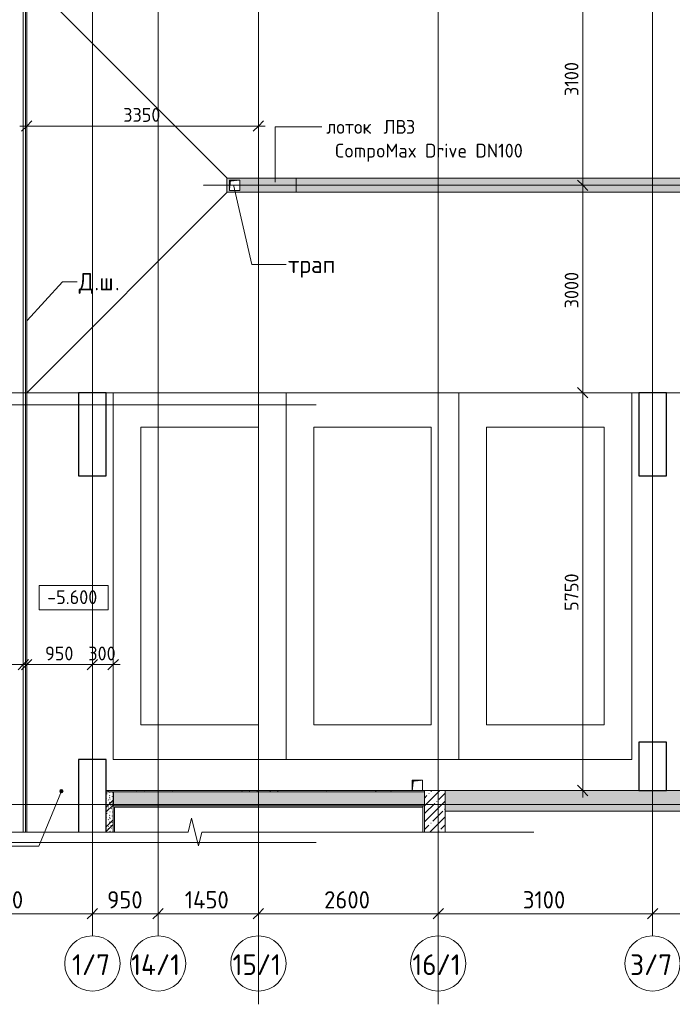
# Model space of a CAD drawing. Header units: millimetres. Extents: x 25420 to 100191, y -10965 to 131188.
# Tile 14 of 53: x 31548 to 40986, y 49359 to 63593. Entities that reach past the tile are written whole.
import ezdxf

# ---------------------------------------------------------------- set-up
doc = ezdxf.new("R2010")
doc.units = ezdxf.units.MM
for name, pattern in [('3_ Штрих_ 1 х 1 мм', [2, 1, -1]), ('4_ Штрихпунктир_ 10 х 2 мм', [14, 10, -2, 0, -2]), ('4_ Штрихпунктир_ 5 х 2 мм', [9, 5, -2, 0, -2])]:
    doc.linetypes.add(name, pattern=pattern)
for name, color, linetype, lineweight in [('A-ANNO-DIMS', 7, 'Continuous', 5), ('A-ANNO-DIMS-100', 7, 'Continuous', 5), ('A-DETL', 7, 'Continuous', 25), ('A-DETL-GENF', 7, 'Continuous', 13), ('A-FLOR', 7, 'Continuous', 13), ('A-GENM', 7, 'Continuous', 13), ('A-WALL', 7, 'Continuous', 13), ('A-WALL-PATT', 7, 'Continuous', 13), ('C-PRKG', 7, 'Continuous', 13), ('G-ANNO-DIMS', 7, 'Continuous', 5), ('G-ANNO-TEXT', 7, 'Continuous', 5), ('I-WALL', 7, 'Continuous', 13), ('M-EQPM', 7, 'Continuous', 13), ('S-COLS', 7, 'Continuous', 25), ('S-GRID', 7, 'Continuous', 5), ('S-GRID-IDEN', 7, 'Continuous', 5)]:
    doc.layers.add(name, color=color, linetype=linetype, lineweight=lineweight)
doc.styles.add('GOST Common_1', font='GOST_Common.ttf', dxfattribs={"height": 300})
doc.styles.add('GOST Common_2', font='GOST_Common.ttf', dxfattribs={"height": 250})
doc.styles.add('GOST Common_3', font='GOST_Common.ttf', dxfattribs={"height": 200})
doc.dimstyles.new('2_5_мм_1', dxfattribs={"dimscale": 304.8, "dimtxt": 251.428749, "dimasz": 0.492126, "dimexe": 0.492126, "dimexo": 0.492126, "dimgap": 0, "dimtad": 1, "dimdec": 5, "dimrnd": 1e-05, "dimdsep": 46, "dimtxsty": 'GOST Common_2', "dimblk1": 'OBLIQUE', "dimblk2": 'OBLIQUE', "dimsah": 1, "dimcen": 0.09, "dimdle": 0.492126, "dimadec": 5, "dimazin": 2, "dimtfac": 1, "dimtdec": 4, "dimtix": 1, "dimtmove": 0, "dimatfit": 3, "dimfxl": 1, "dimtvp": 1, "dimtolj": 1, "dimtzin": 0, "dimarcsym": 2})
doc.dimstyles.new('2_мм', dxfattribs={"dimscale": 304.8, "dimtxt": 201.142999, "dimasz": 0.492126, "dimexe": 0.328084, "dimexo": 0.492126, "dimgap": 0, "dimtad": 1, "dimdec": 0, "dimdsep": 46, "dimtxsty": 'GOST Common_3', "dimblk1": 'OBLIQUE', "dimblk2": 'OBLIQUE', "dimsah": 1, "dimcen": 0.09, "dimdle": 0.328084, "dimadec": 5, "dimazin": 2, "dimtfac": 1, "dimtdec": 4, "dimtix": 1, "dimtmove": 0, "dimatfit": 3, "dimfxl": 1, "dimtvp": 1, "dimtolj": 1, "dimtzin": 0, "dimarcsym": 2})
doc.dimstyles.new('2_мм_1', dxfattribs={"dimscale": 304.8, "dimtxt": 201.142999, "dimasz": 0.492126, "dimexe": 0.328084, "dimexo": 0.492126, "dimgap": 0, "dimtad": 1, "dimdec": 0, "dimdsep": 46, "dimtxsty": 'GOST Common_3', "dimblk1": 'OBLIQUE', "dimblk2": 'OBLIQUE', "dimsah": 1, "dimcen": 0.09, "dimdle": 0.328084, "dimadec": 5, "dimazin": 2, "dimtfac": 1, "dimtdec": 4, "dimtix": 1, "dimtmove": 1, "dimatfit": 3, "dimfxl": 1, "dimtvp": 1, "dimtolj": 1, "dimtzin": 0, "dimarcsym": 2})
pattern_1 = [(45, (0, 0), (-114.04925, 114.04925), []), (45, (114.05, 0), (-114.04925, 114.04925), [201.612, -40.322, 3.353, -36.97])]
pattern_2 = [(135, (150.28, 188.64), (-282.8427, 3e-14), [5, -395]), (135, (174.9, 237.36), (-282.8427, 3e-14), [5, -395]), (135, (211.96, 236.53), (-282.8427, 3e-14), [5, -395]), (135, (114.96, 223.96), (-282.8427, 3e-14), [5, -395]), (135, (77.54, 223.96), (-282.8427, 3e-14), [5, -395]), (135, (57.44, 184.52), (-282.8427, 3e-14), [5, -395]), (135, (66.21, 142.9), (-282.8427, 3e-14), [5, -395]), (135, (107.33, 161), (-282.8427, 3e-14), [5, -395]), (135, (99.08, 130.94), (-282.8427, 3e-14), [5, -395]), (135, (22.6, 136.46), (-282.8427, 3e-14), [5, -395]), (135, (21.16, 168.08), (-282.8427, 3e-14), [5, -395]), (135, (46.13, 96.12), (-282.8427, 3e-14), [5, -395]), (135, (3.54, 74.6), (-282.8427, 3e-14), [5, -395]), (135, (40.3, 47.56), (-282.8427, 3e-14), [5, -395]), (135, (39.77, 18.47), (-282.8427, 3e-14), [5, -395]), (135, (76.94, 37.28), (-282.8427, 3e-14), [5, -395]), (135, (114.18, 62.4), (-282.8427, 3e-14), [5, -395]), (135, (139.87, 90.2), (-282.8427, 3e-14), [5, -395]), (135, (141.44, 15.82), (-282.8427, 3e-14), [5, -395]), (135, (188.69, 26.73), (-282.8427, 3e-14), [5, -395]), (135, (176.14, 51.36), (-282.8427, 3e-14), [5, -395]), (135, (177.03, 0), (-282.8427, 3e-14), [5, -395]), (135, (276.61, 8.22), (-282.8427, 3e-14), [5, -395]), (135, (271.19, 31.72), (-282.8427, 3e-14), [5, -395]), (135, (268.29, 119.65), (-282.8427, 3e-14), [5, -395]), (135, (237.92, 101.95), (-282.8427, 3e-14), [5, -395]), (135, (237.92, 158.27), (-282.8427, 3e-14), [5, -395]), (135, (260.4, 204.35), (-282.8427, 3e-14), [5, -395]), (135, (275.54, 235.4), (-282.8427, 3e-14), [5, -395]), (135, (117.62, 268.96), (-282.8427, 3e-14), [5, -395]), (135, (203.62, 273.83), (-282.8427, 3e-14), [5, -395]), (135, (47.24, 279.3), (-282.8427, 3e-14), [5, -395]), (135, (23.2, 266.16), (-282.8427, 3e-14), [5, -395]), (135, (42.78, 232.52), (-282.8427, 3e-14), [5, -395]), (135, (177.76, 90.57), (-282.8427, 3e-14), [5, -395]), (135, (181.12, 121.8), (-282.8427, 3e-14), [5, -395]), (135, (206.73, 172.06), (-282.8427, 3e-14), [5, -395]), (135, (143.14, 136.62), (-282.8427, 3e-14), [5, -395]), (135, (211.51, 131.86), (-282.8427, 3e-14), [5, -395]), (135, (81.47, 95.1), (-282.8427, 3e-14), [5, -395]), (135, (235.13, 60.46), (-282.8427, 3e-14), [5, -395]), (135, (242.24, 4.89), (-282.8427, 3e-14), [5, -395]), (45, (0, 106.07), (-282.8427, 0), []), (45, (106.07, 0), (-282.8427, 0), []), (45, (176.78, 0), (-282.8427, 0), []), (45, (0, 176.78), (-282.8427, 0), [])]

# ---------------------------------------------------------------- blocks, each defined once
blk = doc.blocks.new('Наметкина 10_РД_АР_П_Отделка_R21_rvt-1--01_Подвал_МП_часть Б')
at = {"layer": 'A-WALL-PATT', "lineweight": 5}
h = blk.add_hatch(dxfattribs=at)
h.set_pattern_fill('FP_6', color=256, style=0, pattern_type=2)
h.set_pattern_definition([(0, (0, 0), (203.2, 50.8), [3.353, -149.047, 3.353, -149.047, -812.8]), (0, (0, 0), (203.2, 50.8), [-304.8, 3.353, -301.447, 3.353, -149.047, -355.6]), (0, (0, 0), (203.2, 50.8), [-762, 3.353, -98.247, 3.353, -250.647]), (120, (76.2, 25.4), (-145.59409, 150.576362), [3.353, -149.047, 3.353, -149.047, -812.8]), (120, (76.2, 25.4), (-145.59409, 150.576362), [-304.8, 3.353, -301.447, 3.353, -149.047, -355.6]), (120, (76.2, 25.4), (-145.59409, 150.576362), [-762, 3.353, -98.247, 3.353, -250.647]), (240, (101.6, 127), (-57.60591, -201.376362), [3.353, -149.047, 3.353, -149.047, -812.8]), (240, (101.6, 127), (-57.60591, -201.376362), [-304.8, 3.353, -301.447, 3.353, -149.047, -355.6]), (240, (101.6, 127), (-57.60591, -201.376362), [-762, 3.353, -98.247, 3.353, -250.647])])
h.paths.add_polyline_path([(37400, 52430), (37400, 52450), (32800, 52450), (32800, 52430), (36350, 52430)])
at = {"layer": 'A-WALL'}
for p, q in [((37400, 52450), (32800, 52450)), ((32800, 52450), (32800, 52430)), ((32800, 52430), (37400, 52430)), ((37400, 52430), (37400, 52450)), ((37380, 52230), (32900, 52230)), ((32900, 52230), (32900, 52210)), ((32900, 52210), (32900, 51850)), ((32920, 51850), (32920, 52210)), ((32920, 52210), (37380, 52210)), ((37400, 52230), (37380, 52230)), ((37380, 52230), (37380, 51850)), ((37380, 52210), (37380, 52230)), ((37400, 51850), (37400, 52230))]:
    blk.add_line(p, q, dxfattribs=at)
blk = doc.blocks.new('АР_Машиноместо - 5300x2500_С-V3--01_Подвал_МП_часть Б')
at = {"layer": 'C-PRKG'}
for p, q in [((2500, 5300), (0, 5300)), ((0, 0), (0, 5300)), ((2500, 0), (2500, 5300)), ((400, 4800), (2100, 4800)), ((400, 500), (400, 4800)), ((2100, 500), (2100, 4800)), ((400, 500), (2100, 500)), ((2500, 0), (0, 0))]:
    blk.add_line(p, q, dxfattribs=at)
blk = doc.blocks.new('АР_Машиноместо - 5300x2500_С-V5--01_Подвал_МП_часть Б')
at = {"layer": 'C-PRKG'}
for p, q in [((2500, 0), (0, 0)), ((0, 0), (0, -5300)), ((2500, 0), (2500, -5300)), ((400, -500), (400, -4800)), ((400, -500), (2100, -500)), ((2100, -500), (2100, -4800)), ((400, -4800), (2100, -4800)), ((2500, -5300), (0, -5300))]:
    blk.add_line(p, q, dxfattribs=at)
blk = doc.blocks.new('АР_Лоток - 200х100h_ЛВ1-7513342--01_Подвал_МП_часть Б')
at = {"layer": 'M-EQPM', "true_color": 0xdddddd}
blk.add_hatch(color=254, dxfattribs=at).paths.add_polyline_path([(15947, -100), (17685, -100), (17685, 100), (0, 100), (0, -100), (8376, -100)])
at = {"layer": 'M-EQPM'}
blk.add_line((0, 100), (0, -100), dxfattribs=at)
blk = doc.blocks.new('АР_Канал вертикальный прямоугольный - ВК-5403405--01_Подвал_МП_часть Б')
at = {"layer": 'A-DETL-GENF'}
blk.add_hatch(color=256, dxfattribs=at).paths.add_polyline_path([(-75, -75), (-60, 60), (75, 75), (-75, 75)])
at = {"layer": 'A-DETL-GENF', "linetype": '3_ Штрих_ 1 х 1 мм'}
for p, q in [((75, 75), (-75, 75)), ((-75, 75), (-75, -75)), ((75, 75), (-75, 75)), ((-75, 75), (-75, -75)), ((-75, -75), (-60, 60)), ((-75, -75), (-60, 60)), ((-60, 60), (75, 75)), ((-60, 60), (75, 75)), ((75, -75), (75, 75))]:
    blk.add_line(p, q, dxfattribs=at)
at = {"layer": 'M-EQPM'}
for p, q in [((-75, -75), (-75, 75)), ((-75, 75), (75, 75)), ((75, 75), (75, -75))]:
    blk.add_line(p, q, dxfattribs=at)
blk = doc.blocks.new('АР_Канал вертикальный прямоугольный - ВК-V26--01_Подвал_МП_часть Б')
at = {"layer": 'A-DETL-GENF'}
blk.add_hatch(color=256, dxfattribs=at).paths.add_polyline_path([(-75, -75), (-60, 60), (75, 75), (-75, 75)])
at = {"layer": 'A-DETL-GENF', "linetype": '3_ Штрих_ 1 х 1 мм'}
for p, q in [((75, 75), (-75, 75)), ((-75, 75), (-75, -75)), ((75, 75), (-75, 75)), ((-75, 75), (-75, -75)), ((-75, -75), (-60, 60)), ((-75, -75), (-60, 60)), ((-60, 60), (75, 75)), ((-60, 60), (75, 75)), ((75, -75), (75, 75)), ((-75, -75), (75, -75))]:
    blk.add_line(p, q, dxfattribs=at)
at = {"layer": 'M-EQPM'}
for p, q in [((-75, -75), (-75, 75)), ((-75, 75), (75, 75)), ((75, 75), (75, -75)), ((75, -75), (-75, -75))]:
    blk.add_line(p, q, dxfattribs=at)
blk = doc.blocks.new('АР-Заполнение деф_ шва - Д_ш_-4332461--01_Подвал_МП_часть Б')
at = {"layer": 'A-GENM'}
for p, q in [((0, 25), (23525, 25)), ((0, -25), (23525, -25))]:
    blk.add_line(p, q, dxfattribs=at)
blk = doc.blocks.new('АР_Лоток - 200х100h_L_1000_с вертик_отводом_ЛВ3-V42--01_Подвал_МП_часть Б')
at = {"layer": 'M-EQPM', "true_color": 0xdddddd}
h = blk.add_hatch(color=254, dxfattribs=at)
h.paths.add_polyline_path([(800, 100), (0, 100), (0, -100), (1000, -100), (1000, 100), (815, 100)])
h.paths.add_polyline_path([(825, 75), (965, 75), (965, -75), (815, -75), (815, 75), (820, 75)])
at = {"layer": 'M-EQPM'}
blk.add_line((0, 100), (0, -100), dxfattribs=at)
blk = doc.blocks.new('Линия разрыва - М 1_100-6400019--01_Подвал_МП_часть Б')
at = {"layer": 'A-DETL-GENF', "lineweight": 5}
for p, q in [((4650, 200), (4600, 0)), ((4750, -200), (4650, 200)), ((-50, 0), (-200, 0)), ((4600, 0), (-50, 0)), ((4800, 0), (4750, -200)), ((9450, 0), (4800, 0)), ((9450, 0), (9600, 0))]:
    blk.add_line(p, q, dxfattribs=at)
blk = doc.blocks.new('Ось сетки - 8_0 мм-31302--01_Подвал_МП_часть Б')
at = {"layer": 'S-GRID-IDEN'}
blk.add_circle((0, 0), 4, dxfattribs=at)
blk = doc.blocks.new('DIMBLOCK36--01_Подвал_МП_часть Б')
at = {"layer": 'A-ANNO-DIMS-100', "lineweight": 25, "transparency": 16777216}
for p, q in [((39690, 58200), (39615, 58275)), ((39690, 58200), (39765, 58125)), ((39690, 52450), (39615, 52525)), ((39690, 52450), (39765, 52375))]:
    blk.add_line(p, q, dxfattribs=at)
at = {"layer": 'A-ANNO-DIMS-100', "transparency": 16777216}
for p, q in [((39734, 58200), (39590, 58200)), ((39690, 52350), (39690, 58200)), ((39690, 58200), (39734, 58200)), ((39734, 52450), (39590, 52450)), ((39690, 52450), (39734, 52450))]:
    blk.add_line(p, q, dxfattribs=at)
at = {"layer": 'A-ANNO-DIMS-100', "color": 0, "transparency": 16777216, "insert": (39429, 55045), "char_height": 200, "width": 670.93, "attachment_point": 1, "rotation": 90, "line_spacing_factor": 1.022761, "style": 'GOST Common_3'}
blk.add_mtext('5750', dxfattribs=at)
blk = doc.blocks.new('_Oblique')
at = {"color": 0, "linetype": 'ByBlock', "lineweight": -2}
blk.add_line((-0.5, -0.5), (0.5, 0.5), dxfattribs=at)
blk = doc.blocks.new('DIMBLOCK37--01_Подвал_МП_часть Б')
at = {"layer": 'A-ANNO-DIMS-100', "lineweight": 25, "transparency": 16777216}
for p, q in [((39690, 61200), (39615, 61275)), ((39690, 61200), (39765, 61125)), ((39690, 58200), (39615, 58275)), ((39690, 58200), (39765, 58125))]:
    blk.add_line(p, q, dxfattribs=at)
at = {"layer": 'A-ANNO-DIMS-100', "transparency": 16777216}
for p, q in [((39734, 61200), (39590, 61200)), ((39690, 58200), (39690, 61200)), ((39690, 61200), (39734, 61200)), ((39734, 58200), (39590, 58200)), ((39690, 58200), (39734, 58200))]:
    blk.add_line(p, q, dxfattribs=at)
at = {"layer": 'A-ANNO-DIMS-100', "color": 0, "transparency": 16777216, "insert": (39429, 59420), "char_height": 200, "width": 670.93, "attachment_point": 1, "rotation": 90, "line_spacing_factor": 1.022761, "style": 'GOST Common_3'}
blk.add_mtext('3000', dxfattribs=at)
blk = doc.blocks.new('DIMBLOCK38--01_Подвал_МП_часть Б')
at = {"layer": 'A-ANNO-DIMS-100', "lineweight": 25, "transparency": 16777216}
for p, q in [((39690, 64300), (39615, 64375)), ((39690, 64300), (39765, 64225)), ((39690, 61200), (39615, 61275)), ((39690, 61200), (39765, 61125))]:
    blk.add_line(p, q, dxfattribs=at)
at = {"layer": 'A-ANNO-DIMS-100', "transparency": 16777216}
for p, q in [((39734, 64300), (39590, 64300)), ((39690, 61200), (39690, 64300)), ((39690, 64300), (39734, 64300)), ((39734, 61200), (39590, 61200)), ((39690, 61200), (39734, 61200))]:
    blk.add_line(p, q, dxfattribs=at)
at = {"layer": 'A-ANNO-DIMS-100', "color": 0, "transparency": 16777216, "insert": (39429, 62489), "char_height": 200, "width": 625.93, "attachment_point": 1, "rotation": 90, "line_spacing_factor": 1.022761, "style": 'GOST Common_3'}
blk.add_mtext('3100', dxfattribs=at)
blk = doc.blocks.new('DIMBLOCK49--01_Подвал_МП_часть Б')
at = {"layer": 'A-ANNO-DIMS-100', "transparency": 16777216}
for p, q in [((31650, 62011), (31650, 62154)), ((35000, 62011), (35000, 62154)), ((31550, 62054), (35100, 62054)), ((31650, 62054), (31650, 62011)), ((35000, 62054), (35000, 62011))]:
    blk.add_line(p, q, dxfattribs=at)
at = {"layer": 'A-ANNO-DIMS-100', "lineweight": 25, "transparency": 16777216}
for p, q in [((31650, 62054), (31725, 62129)), ((35000, 62054), (35075, 62129)), ((31650, 62054), (31575, 61979)), ((35000, 62054), (34925, 61979))]:
    blk.add_line(p, q, dxfattribs=at)
at = {"layer": 'A-ANNO-DIMS-100', "color": 0, "transparency": 16777216, "insert": (33045, 62316), "char_height": 200, "width": 670.93, "attachment_point": 1, "line_spacing_factor": 1.022761, "style": 'GOST Common_3'}
blk.add_mtext('3350', dxfattribs=at)
blk = doc.blocks.new('Высотные отметки - Frame_2-749557--01_Подвал_МП_часть Б')
at = {"layer": 'G-ANNO-DIMS'}
for p, q in [((-5, 3.5), (-5, 0)), ((5, 3.5), (-5, 3.5)), ((5, 0), (5, 3.5)), ((-5, 0), (5, 0))]:
    blk.add_line(p, q, dxfattribs=at)
blk = doc.blocks.new('DIMBLOCK50--01_Подвал_МП_часть Б')
at = {"layer": 'A-ANNO-DIMS-100', "transparency": 16777216}
for p, q in [((31144, 54270), (31523, 54270)), ((31500, 54270), (31650, 54270)), ((31523, 54270), (31625, 54270)), ((31600, 54226), (31600, 54370)), ((31600, 54270), (31600, 54226)), ((31650, 54226), (31650, 54370)), ((31650, 54270), (31650, 54226))]:
    blk.add_line(p, q, dxfattribs=at)
at = {"layer": 'A-ANNO-DIMS-100', "lineweight": 25, "transparency": 16777216}
for p, q in [((31600, 54270), (31525, 54195)), ((31650, 54270), (31575, 54195)), ((31600, 54270), (31675, 54345)), ((31650, 54270), (31725, 54345))]:
    blk.add_line(p, q, dxfattribs=at)
at = {"layer": 'A-ANNO-DIMS-100', "color": 0, "transparency": 16777216, "insert": (31144, 54531), "char_height": 200, "width": 335.47, "attachment_point": 1, "line_spacing_factor": 1.022761, "style": 'GOST Common_3'}
blk.add_mtext('50', dxfattribs=at)
blk = doc.blocks.new('DIMBLOCK51--01_Подвал_МП_часть Б')
at = {"layer": 'A-ANNO-DIMS-100', "lineweight": 25, "transparency": 16777216}
for p, q in [((31650, 54270), (31575, 54195)), ((31650, 54270), (31725, 54345)), ((32600, 54270), (32525, 54195)), ((32600, 54270), (32675, 54345))]:
    blk.add_line(p, q, dxfattribs=at)
at = {"layer": 'A-ANNO-DIMS-100', "transparency": 16777216}
for p, q in [((31650, 54226), (31650, 54370)), ((31650, 54270), (32600, 54270)), ((31650, 54270), (31650, 54226)), ((32600, 54226), (32600, 54370)), ((32600, 54270), (32600, 54226))]:
    blk.add_line(p, q, dxfattribs=at)
at = {"layer": 'A-ANNO-DIMS-100', "color": 0, "transparency": 16777216, "insert": (31915, 54531), "char_height": 200, "width": 503.2, "attachment_point": 1, "line_spacing_factor": 1.022761, "style": 'GOST Common_3'}
blk.add_mtext('950', dxfattribs=at)
blk = doc.blocks.new('DIMBLOCK52--01_Подвал_МП_часть Б')
at = {"layer": 'A-ANNO-DIMS-100', "lineweight": 25, "transparency": 16777216}
for p, q in [((32600, 54270), (32525, 54195)), ((32600, 54270), (32675, 54345)), ((32900, 54270), (32825, 54195)), ((32900, 54270), (32975, 54345))]:
    blk.add_line(p, q, dxfattribs=at)
at = {"layer": 'A-ANNO-DIMS-100', "transparency": 16777216}
for p, q in [((32600, 54226), (32600, 54370)), ((32600, 54270), (33000, 54270)), ((32600, 54270), (32600, 54226)), ((32900, 54226), (32900, 54370)), ((32900, 54270), (32900, 54226))]:
    blk.add_line(p, q, dxfattribs=at)
at = {"layer": 'A-ANNO-DIMS-100', "color": 0, "transparency": 16777216, "insert": (32540, 54531), "char_height": 200, "width": 503.2, "attachment_point": 1, "line_spacing_factor": 1.022761, "style": 'GOST Common_3'}
blk.add_mtext('300', dxfattribs=at)
blk = doc.blocks.new('DIMBLOCK169--01_Подвал_МП_часть Б')
at = {"layer": 'A-ANNO-DIMS-100', "transparency": 16777216}
for p, q in [((32600, 51450), (32600, 50518)), ((32600, 50668), (32600, 51450)), ((29950, 50624), (29950, 50818)), ((29800, 50668), (32600, 50668)), ((29950, 50668), (29950, 50624))]:
    blk.add_line(p, q, dxfattribs=at)
at = {"layer": 'A-ANNO-DIMS-100', "lineweight": 25, "transparency": 16777216}
for p, q in [((29950, 50668), (30025, 50743)), ((32600, 50668), (32675, 50743)), ((29950, 50668), (29875, 50593)), ((32600, 50668), (32525, 50593))]:
    blk.add_line(p, q, dxfattribs=at)
at = {"layer": 'A-ANNO-DIMS-100', "color": 0, "transparency": 16777216, "insert": (30926, 50995), "char_height": 250, "width": 838.66, "attachment_point": 1, "line_spacing_factor": 1.022761, "style": 'GOST Common_2'}
blk.add_mtext('2650', dxfattribs=at)
blk = doc.blocks.new('DIMBLOCK170--01_Подвал_МП_часть Б')
at = {"layer": 'A-ANNO-DIMS-100', "transparency": 16777216}
for p, q in [((32600, 51450), (32600, 50518)), ((32600, 50668), (32600, 51450)), ((33550, 50624), (33550, 50818)), ((32600, 50668), (33550, 50668)), ((33550, 50668), (33550, 50624))]:
    blk.add_line(p, q, dxfattribs=at)
at = {"layer": 'A-ANNO-DIMS-100', "lineweight": 25, "transparency": 16777216}
for p, q in [((32600, 50668), (32675, 50743)), ((33550, 50668), (33625, 50743)), ((32600, 50668), (32525, 50593)), ((33550, 50668), (33475, 50593))]:
    blk.add_line(p, q, dxfattribs=at)
at = {"layer": 'A-ANNO-DIMS-100', "color": 0, "transparency": 16777216, "insert": (32813, 50995), "char_height": 250, "width": 629, "attachment_point": 1, "line_spacing_factor": 1.022761, "style": 'GOST Common_2'}
blk.add_mtext('950', dxfattribs=at)
blk = doc.blocks.new('DIMBLOCK171--01_Подвал_МП_часть Б')
at = {"layer": 'A-ANNO-DIMS-100', "transparency": 16777216}
for p, q in [((33550, 50624), (33550, 50818)), ((35000, 50624), (35000, 50818)), ((33550, 50668), (35000, 50668)), ((33550, 50668), (33550, 50624)), ((35000, 50668), (35000, 50624))]:
    blk.add_line(p, q, dxfattribs=at)
at = {"layer": 'A-ANNO-DIMS-100', "lineweight": 25, "transparency": 16777216}
for p, q in [((33550, 50668), (33625, 50743)), ((35000, 50668), (35075, 50743)), ((33550, 50668), (33475, 50593)), ((35000, 50668), (34925, 50593))]:
    blk.add_line(p, q, dxfattribs=at)
at = {"layer": 'A-ANNO-DIMS-100', "color": 0, "transparency": 16777216, "insert": (33936, 50995), "char_height": 250, "width": 813.1, "attachment_point": 1, "line_spacing_factor": 1.022761, "style": 'GOST Common_2'}
blk.add_mtext('1450', dxfattribs=at)
blk = doc.blocks.new('DIMBLOCK172--01_Подвал_МП_часть Б')
at = {"layer": 'A-ANNO-DIMS-100', "transparency": 16777216}
for p, q in [((35000, 50624), (35000, 50818)), ((37600, 50624), (37600, 50818)), ((35000, 50668), (37600, 50668)), ((35000, 50668), (35000, 50624)), ((37600, 50668), (37600, 50624))]:
    blk.add_line(p, q, dxfattribs=at)
at = {"layer": 'A-ANNO-DIMS-100', "lineweight": 25, "transparency": 16777216}
for p, q in [((35000, 50668), (35075, 50743)), ((37600, 50668), (37675, 50743)), ((35000, 50668), (34925, 50593)), ((37600, 50668), (37525, 50593))]:
    blk.add_line(p, q, dxfattribs=at)
at = {"layer": 'A-ANNO-DIMS-100', "color": 0, "transparency": 16777216, "insert": (35951, 50995), "char_height": 250, "width": 838.66, "attachment_point": 1, "line_spacing_factor": 1.022761, "style": 'GOST Common_2'}
blk.add_mtext('2600', dxfattribs=at)
blk = doc.blocks.new('DIMBLOCK173--01_Подвал_МП_часть Б')
at = {"layer": 'A-ANNO-DIMS-100', "transparency": 16777216}
for p, q in [((37600, 50624), (37600, 50818)), ((40700, 50624), (40700, 50818)), ((37600, 50668), (40700, 50668)), ((37600, 50668), (37600, 50624)), ((40700, 50668), (40700, 50624))]:
    blk.add_line(p, q, dxfattribs=at)
at = {"layer": 'A-ANNO-DIMS-100', "lineweight": 25, "transparency": 16777216}
for p, q in [((37600, 50668), (37675, 50743)), ((40700, 50668), (40775, 50743)), ((37600, 50668), (37525, 50593)), ((40700, 50668), (40625, 50593))]:
    blk.add_line(p, q, dxfattribs=at)
at = {"layer": 'A-ANNO-DIMS-100', "color": 0, "transparency": 16777216, "insert": (38824, 50995), "char_height": 250, "width": 782.41, "attachment_point": 1, "line_spacing_factor": 1.022761, "style": 'GOST Common_2'}
blk.add_mtext('3100', dxfattribs=at)
blk = doc.blocks.new('DIMBLOCK174--01_Подвал_МП_часть Б')
at = {"layer": 'A-ANNO-DIMS-100', "transparency": 16777216}
for p, q in [((40700, 50624), (40700, 50818)), ((46500, 50624), (46500, 50818)), ((40700, 50668), (46500, 50668)), ((40700, 50668), (40700, 50624)), ((46500, 50668), (46500, 50624))]:
    blk.add_line(p, q, dxfattribs=at)
at = {"layer": 'A-ANNO-DIMS-100', "lineweight": 25, "transparency": 16777216}
for p, q in [((40700, 50668), (40775, 50743)), ((46500, 50668), (46575, 50743)), ((40700, 50668), (40625, 50593)), ((46500, 50668), (46425, 50593))]:
    blk.add_line(p, q, dxfattribs=at)
at = {"layer": 'A-ANNO-DIMS-100', "color": 0, "transparency": 16777216, "insert": (43251, 50995), "char_height": 250, "width": 838.66, "attachment_point": 1, "line_spacing_factor": 1.022761, "style": 'GOST Common_2'}
blk.add_mtext('5800', dxfattribs=at)

msp = doc.modelspace()

# ---------------------------------------------------------------- hatches: boundary and pattern name
at = {"layer": 'A-WALL-PATT', "lineweight": 5}
h = msp.add_hatch(dxfattribs=at)
h.set_pattern_fill('FP_2', color=256, style=0, pattern_type=2)
h.set_pattern_definition(pattern_2)
h.paths.add_polyline_path([(32900, 51850), (32900, 52430), (32800, 52430), (32800, 51850), (32871.694902, 51850)])
h = msp.add_hatch(dxfattribs=at)
h.set_pattern_fill('FP_2', color=256, style=0, pattern_type=2)
h.set_pattern_definition(pattern_2)
h.paths.add_polyline_path([(37400, 52230), (37400, 52430), (32900, 52430), (32900, 52230), (36349.98075, 52230)])
h = msp.add_hatch(dxfattribs=at)
h.set_pattern_fill('FP_1', color=256, style=0, pattern_type=2)
h.set_pattern_definition(pattern_1)
h.paths.add_polyline_path([(37700, 51850), (37700, 52450.015486), (37400, 52450.015486), (37400, 51850)])
h = msp.add_hatch(dxfattribs=at)
h.set_pattern_fill('FP_1', color=256, style=0, pattern_type=2)
h.set_pattern_definition(pattern_1)
h.paths.add_polyline_path([(37700, 52150), (73070, 52150), (73070, 52450), (37700, 52450)])
at = {"layer": 'G-ANNO-DIMS'}
h = msp.add_hatch(color=256, dxfattribs=at)
edge = h.paths.add_edge_path()
edge.add_arc((32151.188529, 52439.703491), 25, 0, 360)

# ---------------------------------------------------------------- linework, layer by layer
at = {"layer": 'A-DETL', "linetype": '4_ Штрихпунктир_ 5 х 2 мм', "lineweight": 5}
msp.add_line((76600, 61200), (34200, 61200), dxfattribs=at)
at = {"layer": 'A-FLOR'}
for p, q in [((31600, 75368.075203), (31600, 51850)), ((31630, 51850), (31630, 75334.917733)), ((31650, 51850), (31650, 75350)), ((31650, 64200), (34549.999614, 61300.011585)), ((34545.200516, 61300.011585), (53230.200516, 61300.011585)), ((34545.200516, 61300.011585), (34545.200516, 61100.011585)), ((31650, 58200), (34550.000386, 61100.011585)), ((34545.200516, 61100.011585), (53230.200516, 61100.011585)), ((32400, 58200), (31650, 58200)), ((40500, 58200), (32800, 58200)), ((48600, 58200), (40900, 58200))]:
    msp.add_line(p, q, dxfattribs=at)
at = {"layer": 'A-WALL', "lineweight": 25}
msp.add_line((32900, 52430), (32900, 52230), dxfattribs=at)
at = {"layer": 'A-WALL'}
for p, q in [((37400, 52450.015486), (37400, 51850)), ((37700, 52450.015486), (37400, 52450.015486)), ((37700, 51850), (37700, 52450.015486)), ((40900, 52450), (37700, 52450)), ((73070, 52450), (40900, 52450)), ((37700, 52150), (73370, 52150))]:
    msp.add_line(p, q, dxfattribs=at)
at = {"layer": 'G-ANNO-DIMS'}
for p, q in [((32104.495369, 55063.487859), (32327.644417, 55063.487859)), ((32151.188529, 52439.703491), (31826.622507, 51647.414333)), ((31826.622507, 51647.414333), (30909.914148, 51647.414333))]:
    msp.add_line(p, q, dxfattribs=at)
msp.add_circle((32151.188529, 52439.703491), 25, dxfattribs=at)
at = {"layer": 'G-ANNO-TEXT'}
for p, q in [((35243.984541, 62043.584913), (35917.584278, 62043.584913)), ((35243.984541, 61242.736002), (35243.984541, 62043.584913)), ((34639.243753, 61204.841763), (34906.693881, 60055.68688)), ((34906.693881, 60055.68688), (35402.156522, 60055.68688)), ((31657.906292, 59245.423319), (32165.992174, 59805.113964)), ((32165.992174, 59805.113964), (32377.184208, 59805.113964))]:
    msp.add_line(p, q, dxfattribs=at)
at = {"layer": 'I-WALL'}
for p, q in [((37400, 52430), (32800, 52430)), ((32800, 52430), (32800, 51850)), ((32900, 52230), (37400, 52230)), ((32900, 51850), (32900, 52230))]:
    msp.add_line(p, q, dxfattribs=at)
at = {"layer": 'S-COLS'}
for p, q in [((32800, 58200), (32400, 58200)), ((32400, 58200), (32400, 57000)), ((32800, 57000), (32800, 58200)), ((40900, 58200), (40500, 58200)), ((40500, 58200), (40500, 57000)), ((40900, 57000), (40900, 58200)), ((32400, 57000), (32800, 57000)), ((40500, 57000), (40900, 57000)), ((40900, 53150), (40500, 53150)), ((40500, 53150), (40500, 52450)), ((40900, 52450), (40900, 53150)), ((32800, 52900), (32400, 52900)), ((32400, 52900), (32400, 51850)), ((32800, 51850), (32800, 52900)), ((40500, 52450), (40900, 52450))]:
    msp.add_line(p, q, dxfattribs=at)
at = {"layer": 'S-GRID', "linetype": '4_ Штрихпунктир_ 10 х 2 мм'}
for p, q in [((35000, 49359.460485), (35000, 103519.533888)), ((33550, 50350), (33550, 101400)), ((32600, 50350), (32600, 80104.964717)), ((37600, 49359.460485), (37600, 80104.964717)), ((40700, 50350), (40700, 80104.964717)), ((35000, 50350), (35000, 60921.15283)), ((37600, 50350), (37600, 60921.15283)), ((90016.401776, 58200), (28300, 58200)), ((35837.484979, 58025), (26220.34798, 58025)), ((90016.401776, 52250), (28300, 52250)), ((35837.484979, 51700), (26220.34798, 51700))]:
    msp.add_line(p, q, dxfattribs=at)

# ---------------------------------------------------------------- block references
at = {"lineweight": 5}
msp.add_blockref('Наметкина 10_РД_АР_П_Отделка_R21_rvt-1--01_Подвал_МП_часть Б', (0, 0), dxfattribs=at)
at = {"layer": 'A-DETL-GENF'}
msp.add_blockref('Линия разрыва - М 1_100-6400019--01_Подвал_МП_часть Б', (29382.918167, 51850), dxfattribs=at)
at = {"layer": 'A-GENM', "rotation": 270}
msp.add_blockref('АР-Заполнение деф_ шва - Д_ш_-4332461--01_Подвал_МП_часть Б', (31625, 75375), dxfattribs=at)
at = {"layer": 'C-PRKG'}
for p in [(32900, 58200), (35400, 58200)]:
    msp.add_blockref('АР_Машиноместо - 5300x2500_С-V5--01_Подвал_МП_часть Б', p, dxfattribs=at)
at = {"layer": 'C-PRKG', "rotation": 180}
msp.add_blockref('АР_Машиноместо - 5300x2500_С-V3--01_Подвал_МП_часть Б', (40400, 58200), dxfattribs=at)
at = {"layer": 'G-ANNO-DIMS', "extrusion": (0, 0, -1), "xscale": 99.99999999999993, "yscale": 99.99999999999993, "zscale": 99.99999999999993}
msp.add_blockref('Высотные отметки - Frame_2-749557--01_Подвал_МП_часть Б', (-32327.644417, 55063.487859), dxfattribs=at)
at = {"layer": 'M-EQPM', "rotation": 180}
msp.add_blockref('АР_Лоток - 200х100h_L_1000_с вертик_отводом_ЛВ3-V42--01_Подвал_МП_часть Б', (35545.200516, 61200), dxfattribs=at)
at = {"layer": 'M-EQPM'}
for name, p in [('АР_Канал вертикальный прямоугольный - ВК-V26--01_Подвал_МП_часть Б', (34655, 61200)), ('АР_Лоток - 200х100h_ЛВ1-7513342--01_Подвал_МП_часть Б', (35545.200516, 61200)), ('АР_Канал вертикальный прямоугольный - ВК-5403405--01_Подвал_МП_часть Б', (37300, 52525))]:
    msp.add_blockref(name, p, dxfattribs=at)
at = {"layer": 'S-GRID-IDEN', "xscale": 99.99999999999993, "yscale": 99.99999999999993, "zscale": 99.99999999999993}
for p in [(32600, 49950), (33550, 49950), (35000, 49950), (37600, 49950), (40700, 49950)]:
    msp.add_blockref('Ось сетки - 8_0 мм-31302--01_Подвал_МП_часть Б', p, dxfattribs=at)

# ---------------------------------------------------------------- texts
at = {"layer": 'G-ANNO-DIMS', "insert": (31945.48789, 55344.85352), "char_height": 200, "width": 917.17566319, "attachment_point": 1, "line_spacing_factor": 1.022761, "style": 'GOST Common_3'}
msp.add_mtext('-5.600', dxfattribs=at)
at = {"layer": 'G-ANNO-TEXT', "attachment_point": 1}
for s, insert, char_height, width, style in [('лоток', (35982.584278, 62143.584913), 200, 913.92375, 'GOST Common_3'), ('\\fGOST Common|b0|i0|c204|p34|; ', (36736.646778, 62143.584913), 200, 88.185625, 'GOST Common_3'), ('ЛВ', (36809.407194, 62143.584913), 200, 392.826875, 'GOST Common_3'), ('\\fGOST Common|b0|i0|c204|p34|;3', (37133.521778, 62143.584913), 200, 168.354375, 'GOST Common_3'), (' CompoMax Drive DN100', (35982.584278, 61799.62658), 200, 3399.155, 'GOST Common_3'), ('трап', (35427.156522, 60180.68688), 250, 945.99125, 'GOST Common_2'), ('\\fGOST Common|b0|i0|c204|p34|;Д', (32402.184208, 59930.113964), 250, 272.57375, 'GOST Common_2'), ('\\fGOST Common|b0|i0|c204|p34|;ш', (32699.840458, 59930.113964), 250, 272.57375, 'GOST Common_2'), ('\\fGOST Common|b0|i0|c204|p34|;.', (32627.080041, 59930.113964), 250, 88.185625, 'GOST Common_2'), ('\\fGOST Common|b0|i0|c204|p34|;.', (32924.736291, 59930.113964), 250, 88.185625, 'GOST Common_2')]:
    msp.add_mtext(s, dxfattribs=dict(at, insert=insert, char_height=char_height, width=width, style=style))
at = {"layer": 'S-GRID-IDEN', "char_height": 300, "attachment_point": 1, "style": 'GOST Common_1'}
for s, insert, width in [('1/7', (32305.37793, 50082.087149), 705.485), ('14/1', (33159.37793, 50082.087149), 937.974375), ('15/1', (34625.87793, 50082.087149), 897.89), ('16/1', (37225.87793, 50082.087149), 897.89), ('3/7', (40375.87793, 50082.087149), 777.636875)]:
    msp.add_mtext(s, dxfattribs=dict(at, insert=insert, width=width))

# ---------------------------------------------------------------- dimensions: what is measured, and where the dimension line sits
at = {"layer": 'A-ANNO-DIMS'}
for base, p1, p2, override, picture, middle in [((39690.033746, 64300), (39583.967729, 61200), (39583.967729, 64300), {"dimpost": '<>', "dimfxl": 3100}, 'DIMBLOCK38--01_Подвал_МП_часть Б', (39590.033746, 62750)), ((39690.033746, 61200), (39583.967729, 58200), (39583.967729, 61200), {"dimpost": '<>', "dimfxl": 3000}, 'DIMBLOCK37--01_Подвал_МП_часть Б', (39590.033746, 59700)), ((39690.033746, 58200), (39583.967729, 52450), (39583.967729, 58200), {"dimpost": '<>', "dimfxl": 5750}, 'DIMBLOCK36--01_Подвал_МП_часть Б', (39590.033746, 55325))]:
    dim = msp.add_linear_dim(base=base, p1=p1, p2=p2, angle=90, dimstyle='2_мм', override=override, dxfattribs=at)
    dim.commit()
    dim.dimension.update_dxf_attribs({"geometry": picture, "text_midpoint": middle})
for base, p1, p2, dimstyle, override, picture, middle in [((35000, 62054.447235), (31650, 62160.513252), (35000, 62160.513252), '2_мм', {"dimpost": '<>', "dimfxl": 3350}, 'DIMBLOCK49--01_Подвал_МП_часть Б', (33325, 62154.447235)), ((32600, 54269.581676), (31650, 54375.647693), (32600, 54375.647693), '2_мм', {"dimpost": '<>', "dimfxl": 950}, 'DIMBLOCK51--01_Подвал_МП_часть Б', (32125, 54369.581676)), ((32900, 54269.581676), (32600, 54375.647693), (32900, 54375.647693), '2_мм', {"dimpost": '<>', "dimfxl": 300}, 'DIMBLOCK52--01_Подвал_МП_часть Б', (32750, 54369.581676)), ((32600, 50667.883634), (29950, 50773.949651), (32600, 51600), '2_5_мм_1', {"dimpost": '<>', "dimfxl": 2775.76281}, 'DIMBLOCK169--01_Подвал_МП_часть Б', (31275, 50792.883634)), ((33550, 50667.883634), (32600, 51600), (33550, 50773.949651), '2_5_мм_1', {"dimpost": '<>', "dimfxl": 1258.911903}, 'DIMBLOCK170--01_Подвал_МП_часть Б', (33075, 50792.883634)), ((35000, 50667.883634), (33550, 50773.949651), (35000, 50773.949651), '2_5_мм_1', {"dimpost": '<>', "dimfxl": 1450}, 'DIMBLOCK171--01_Подвал_МП_часть Б', (34275, 50792.883634)), ((37600, 50667.883634), (35000, 50773.949651), (37600, 50773.949651), '2_5_мм_1', {"dimpost": '<>', "dimfxl": 2600}, 'DIMBLOCK172--01_Подвал_МП_часть Б', (36300, 50792.883634)), ((40700, 50667.883634), (37600, 50773.949651), (40700, 50773.949651), '2_5_мм_1', {"dimpost": '<>', "dimfxl": 3100}, 'DIMBLOCK173--01_Подвал_МП_часть Б', (39150, 50792.883634)), ((46500.0000000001, 50667.8836340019), (40700.0000000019, 50773.9496511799), (46500.0000000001, 50773.9496511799), '2_5_мм_1', {"dimpost": '<>', "dimfxl": 5800}, 'DIMBLOCK174--01_Подвал_МП_часть Б', (43600.000000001, 50792.8836340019))]:
    dim = msp.add_linear_dim(base=base, p1=p1, p2=p2, dimstyle=dimstyle, override=override, dxfattribs=at)
    dim.commit()
    dim.dimension.update_dxf_attribs({"geometry": picture, "text_midpoint": middle})
dim = msp.add_linear_dim(base=(31650, 54269.581676), p1=(31600, 54375.647693), p2=(31650, 54375.647693), dimstyle='2_мм_1', override={"dimpost": '<>', "dimfxl": 50}, dxfattribs=at)
dim.commit()
dim.dimension.update_dxf_attribs({"geometry": 'DIMBLOCK50--01_Подвал_МП_часть Б', "text_midpoint": (31311.507382, 54397.614003), "dimtype": 160})

doc.saveas('drawing.dxf')
